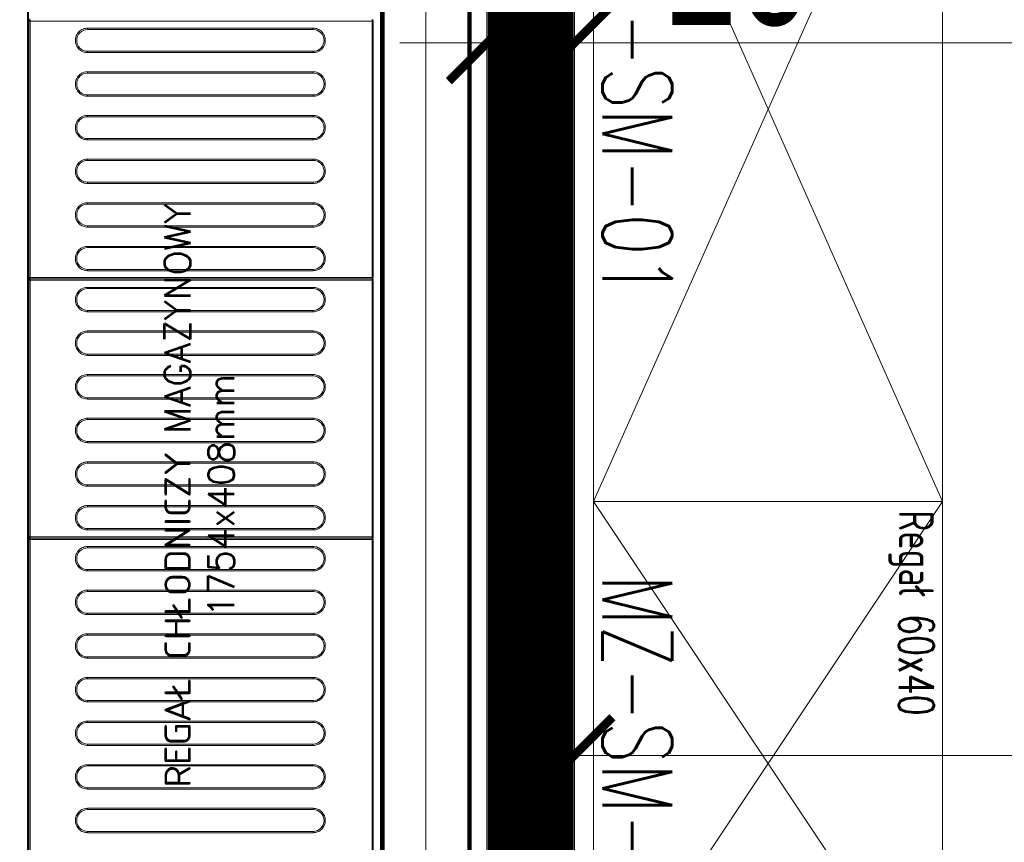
# Model space of a CAD drawing. Header units: millimetres. Extents: x -13532 to 2392, y -5241 to 5322.
# Tile 191 of 256: x -11229 to -11116, y 2292 to 2386. Entities that reach past the tile are written whole.
import ezdxf

# ---------------------------------------------------------------- set-up
doc = ezdxf.new("R2010")
doc.units = ezdxf.units.MM
doc.linetypes.add('DASHED', pattern=[19.05, 12.7, -6.35])
doc.layers.get('0').update_dxf_attribs({"lineweight": 9, "true_color": 0x939393})
doc.layers.get('Defpoints').update_dxf_attribs({"true_color": 0xdae6d4})
for name, color, linetype, lineweight, true_color in [('a___wymiary', 7, 'Continuous', 5, 0x666666), ('batting - AGP1', 7, 'Continuous', 5, 0xadadad), ('drzwi - AGP1', 7, 'Continuous', 13, 0x7f7f7f), ('EI15151515', 7, 'Continuous', 5, 0xf97533), ('Komory', 7, 'Continuous', 9, 0xcfcfcf), ('Meble - AGP1', 7, 'Continuous', 15, 0x999999), ('MEBLE PKN', 7, 'Continuous', 9, 0xa0a0a0), ('OPIS - AGP1', 7, 'Continuous', 0, 0x7f7f7f), ('profil - AGP1', 7, 'Continuous', 5, 0x3f3f3f), ('Regały', 7, 'Continuous', 9, 0xcfcfcf), ('WYMIARY - AGP1', 7, 'Continuous', 5, 0x716d5a)]:
    doc.layers.add(name, color=color, linetype=linetype, lineweight=lineweight, true_color=true_color)
doc.layers.add('cz-gr', color=122, linetype='Continuous', lineweight=30)
doc.layers.add('GK - ŚRODEK - AGP1', color=32, linetype='Continuous', lineweight=5)
doc.styles.add('ARIAL NARROW', font='ARIALN.TTF', dxfattribs={"width": 0.9})
doc.styles.add('JACEK_07', font='simplex.shx', dxfattribs={"width": 0.7})
doc.styles.add('RomanS', font='simplex.shx')
doc.linetypes.add('BATTING', pattern='A,0.0001,-0.1,[134,ltypeshp.shx,S=0.1,R=0,X=-0.1,Y=0],-0.2,[134,ltypeshp.shx,S=0.1,R=180,X=0.1,Y=0],-0.1', length=0.4001)
doc.dimstyles.new('wymiary agp1', dxfattribs={"dimtxt": 15, "dimasz": 5, "dimexe": 5, "dimexo": 5, "dimgap": 1.8, "dimtad": 1, "dimdec": 3, "dimrnd": 0.5, "dimdsep": 46, "dimtxsty": 'ARIAL NARROW', "dimblk": 'znacznik', "dimcen": 1.5, "dimse1": 1, "dimse2": 1, "dimclrd": 256, "dimclre": 256, "dimazin": 0, "dimtfac": 1, "dimtdec": 3, "dimtmove": 1, "dimatfit": 3, "dimldrblk": 'znacznik', "dimfxl": 1000, "dimfxlon": 1, "dimlwd": -1, "dimarcsym": 0})

# ---------------------------------------------------------------- blocks, each defined once
blk = doc.blocks.new('*U165')
for points in [[(-2, 5), (0, 5), (0, -5), (-2, -5), (-2, -7), (2, -7), (2, -5), (2, 7), (-2, 7), (-2, 5)], [(102, 5), (100, 5), (100, -5), (102, -5), (102, -7), (98, -7), (98, -5), (98, 7), (102, 7), (102, 5)], [(2, -5), (5, -5), (5, 5), (2, 5)], [(98, -5), (95, -5), (95, 5), (98, 5)]]:
    blk.add_lwpolyline(points)
blk.add_lwpolyline([(96, -7), (96, -10), (94, -10), (94, -100), (96, -100), (96, -103), (98, -103), (98, -7)], close=True)
at = {"linetype": 'DASHED'}
blk.add_arc((98, -7), 96, 180, 270, dxfattribs=at)
at = {"layer": 'OPIS - AGP1'}
blk.add_lwpolyline([(50, 25), (50, -25)], dxfattribs=at)
at = {"layer": 'OPIS - AGP1', "color": 7, "insert": (50, 0), "char_height": 12, "width": 10, "attachment_point": 5, "rotation": 90, "style": 'JACEK_07'}
blk.add_mtext('\\pxqc;{\\fArial|b0|i0|c238|p0;90\\P200}', dxfattribs=at)
blk = doc.blocks.new('*U214')
at = {"layer": 'Meble - AGP1'}
for p, q in [((0, 0), (90, -40)), ((90, 0), (0, -40))]:
    blk.add_line(p, q, dxfattribs=at)
at = {"layer": 'Meble - AGP1', "flags": 128}
blk.add_lwpolyline([(0, 0), (90, 0), (90, -40), (0, -40)], close=True, dxfattribs=at)
at = {"layer": 'Meble - AGP1', "style": 'JACEK_07'}
for s, insert, char_height, width, attachment_point in [('Regał 90x40', (1, -1), 4, 41.1867, 1), ('\\pxqc;MZ-SM-01', (45, -39), 8, 90, 8)]:
    blk.add_mtext(s, dxfattribs=dict(at, insert=insert, char_height=char_height, width=width, attachment_point=attachment_point))
blk = doc.blocks.new('*U268')
at = {"layer": 'Meble - AGP1'}
for p, q in [((0, 0), (60, -40)), ((60, 0), (0, -40))]:
    blk.add_line(p, q, dxfattribs=at)
at = {"layer": 'Meble - AGP1', "flags": 128}
blk.add_lwpolyline([(0, 0), (60, 0), (60, -40), (0, -40)], close=True, dxfattribs=at)
at = {"layer": 'Meble - AGP1', "style": 'JACEK_07'}
for s, insert, char_height, width, attachment_point in [('Regał 60x40', (1, -1), 4, 41.1867, 1), ('\\pxqc;MZ-SM-02', (30, -39), 8, 60, 8)]:
    blk.add_mtext(s, dxfattribs=dict(at, insert=insert, char_height=char_height, width=width, attachment_point=attachment_point))
blk = doc.blocks.new('*U385')
at = {"const_width": 0.5}
blk.add_lwpolyline([(140, 190), (140, 200), (200, 200), (200, 0), (0, 0), (0, 200), (60, 200), (60, 190), (10, 190), (10, 10), (190, 10), (190, 190)], close=True, dxfattribs=at)
at = {"layer": 'batting - AGP1', "linetype": 'BATTING', "ltscale": 11}
blk.add_lwpolyline([(60, 195), (5, 195), (5, 5), (195, 5), (195, 195), (140, 195)], dxfattribs=at)
blk = doc.blocks.new('*U384')
at = {"layer": 'Meble - AGP1', "lineweight": 15}
for p, q in [((4.38, -0.68), (170.98, -0.68)), ((4.38, -0.82), (170.98, -0.82)), ((82.68, -0.84), (43.28, -0.84)), ((82.68, -0.99), (43.28, -0.99)), ((82.68, -0.84), (82.68, -0.88)), ((82.68, -0.88), (82.68, -0.99)), ((82.68, -40.19), (82.68, -0.99)), ((82.83, -0.99), (82.68, -0.99)), ((82.83, -40.19), (82.83, -0.99)), ((82.98, -0.99), (82.83, -0.99)), ((82.98, -0.88), (82.98, -0.84)), ((112.38, -0.84), (82.98, -0.84)), ((82.98, -0.99), (82.98, -0.88)), ((82.98, -0.99), (82.98, -40.19)), ((112.38, -0.99), (82.98, -0.99)), ((112.38, -0.84), (112.38, -0.88)), ((112.38, -0.88), (112.38, -0.99)), ((112.38, -40.19), (112.38, -0.99)), ((112.53, -0.99), (112.38, -0.99)), ((112.53, -0.99), (112.53, -40.19)), ((112.68, -0.99), (112.53, -0.99)), ((112.68, -0.88), (112.68, -0.84)), ((142.08, -0.84), (112.68, -0.84)), ((112.68, -0.99), (112.68, -0.88)), ((112.68, -0.99), (112.68, -40.19)), ((142.08, -0.99), (112.68, -0.99)), ((142.08, -0.84), (142.08, -0.88)), ((142.08, -0.88), (142.08, -0.99)), ((142.08, -40.19), (142.08, -0.99)), ((142.23, -0.99), (142.08, -0.99)), ((49.06, -33.44), (49.06, -7.59)), ((49.06, -7.59), (49.21, -7.59)), ((49.21, -33.44), (49.21, -7.59)), ((51.71, -7.59), (51.71, -33.44)), ((51.86, -7.59), (51.71, -7.59)), ((51.86, -7.59), (51.86, -33.44)), ((54.06, -33.44), (54.06, -7.59)), ((54.06, -7.59), (54.21, -7.59)), ((54.21, -33.44), (54.21, -7.59)), ((56.71, -7.59), (56.71, -33.44)), ((56.86, -7.59), (56.71, -7.59)), ((56.86, -7.59), (56.86, -33.44)), ((59.06, -33.44), (59.06, -7.59)), ((59.06, -7.59), (59.21, -7.59)), ((59.21, -33.44), (59.21, -7.59)), ((61.71, -7.59), (61.71, -33.44)), ((61.86, -7.59), (61.71, -7.59)), ((61.86, -7.59), (61.86, -33.44)), ((64.06, -33.44), (64.06, -7.59)), ((64.06, -7.59), (64.21, -7.59)), ((64.21, -33.44), (64.21, -7.59)), ((66.71, -7.59), (66.71, -33.44)), ((66.86, -7.59), (66.71, -7.59)), ((66.86, -7.59), (66.86, -33.44)), ((69.06, -33.44), (69.06, -7.59)), ((69.06, -7.59), (69.21, -7.59)), ((69.21, -33.44), (69.21, -7.59)), ((71.71, -7.59), (71.71, -33.44)), ((71.86, -7.59), (71.71, -7.59)), ((71.86, -7.59), (71.86, -33.44)), ((74.06, -33.44), (74.06, -7.59)), ((74.06, -7.59), (74.21, -7.59)), ((74.21, -33.44), (74.21, -7.59)), ((76.71, -7.59), (76.71, -33.44)), ((76.86, -7.59), (76.71, -7.59)), ((76.86, -7.59), (76.86, -33.44)), ((79.06, -33.44), (79.06, -7.59)), ((79.06, -7.59), (79.21, -7.59)), ((79.21, -33.44), (79.21, -7.59)), ((81.71, -7.59), (81.71, -33.44)), ((81.86, -7.59), (81.71, -7.59)), ((81.86, -7.59), (81.86, -33.44)), ((83.76, -33.44), (83.76, -7.59)), ((83.76, -7.59), (83.91, -7.59)), ((83.91, -33.44), (83.91, -7.59)), ((86.41, -7.59), (86.41, -33.44)), ((86.56, -7.59), (86.41, -7.59)), ((86.56, -7.59), (86.56, -33.44)), ((88.76, -33.44), (88.76, -7.59)), ((88.76, -7.59), (88.91, -7.59)), ((88.91, -33.44), (88.91, -7.59)), ((91.41, -7.59), (91.41, -33.44)), ((91.56, -7.59), (91.41, -7.59)), ((91.56, -7.59), (91.56, -33.44)), ((93.76, -33.44), (93.76, -7.59)), ((93.76, -7.59), (93.91, -7.59)), ((93.91, -33.44), (93.91, -7.59)), ((96.41, -7.59), (96.41, -33.44)), ((96.56, -7.59), (96.41, -7.59)), ((96.56, -7.59), (96.56, -33.44)), ((98.76, -33.44), (98.76, -7.59)), ((98.76, -7.59), (98.91, -7.59)), ((98.91, -33.44), (98.91, -7.59)), ((101.41, -7.59), (101.41, -33.44)), ((101.56, -7.59), (101.41, -7.59)), ((101.56, -7.59), (101.56, -33.44)), ((103.76, -33.44), (103.76, -7.59)), ((103.76, -7.59), (103.91, -7.59)), ((103.91, -33.44), (103.91, -7.59)), ((106.41, -7.59), (106.41, -33.44)), ((106.56, -7.59), (106.41, -7.59)), ((106.56, -7.59), (106.56, -33.44)), ((108.76, -33.44), (108.76, -7.59)), ((108.76, -7.59), (108.91, -7.59)), ((108.91, -33.44), (108.91, -7.59)), ((111.41, -7.59), (111.41, -33.44)), ((111.56, -7.59), (111.41, -7.59)), ((111.56, -7.59), (111.56, -33.44)), ((113.46, -33.44), (113.46, -7.59)), ((113.46, -7.59), (113.61, -7.59)), ((113.61, -33.44), (113.61, -7.59)), ((116.11, -7.59), (116.11, -33.44)), ((116.26, -7.59), (116.11, -7.59)), ((116.26, -7.59), (116.26, -33.44)), ((118.46, -33.44), (118.46, -7.59)), ((118.46, -7.59), (118.61, -7.59)), ((118.61, -33.44), (118.61, -7.59)), ((121.11, -7.59), (121.11, -33.44)), ((121.26, -7.59), (121.11, -7.59)), ((121.26, -7.59), (121.26, -33.44)), ((123.46, -33.44), (123.46, -7.59)), ((123.46, -7.59), (123.61, -7.59)), ((123.61, -33.44), (123.61, -7.59)), ((126.11, -7.59), (126.11, -33.44)), ((126.26, -7.59), (126.11, -7.59)), ((126.26, -7.59), (126.26, -33.44)), ((128.46, -33.44), (128.46, -7.59)), ((128.46, -7.59), (128.61, -7.59)), ((128.61, -33.44), (128.61, -7.59)), ((131.11, -7.59), (131.11, -33.44)), ((131.26, -7.59), (131.11, -7.59)), ((131.26, -7.59), (131.26, -33.44)), ((133.46, -33.44), (133.46, -7.59)), ((133.46, -7.59), (133.61, -7.59)), ((133.61, -33.44), (133.61, -7.59)), ((136.11, -7.59), (136.11, -33.44)), ((136.26, -7.59), (136.11, -7.59)), ((136.26, -7.59), (136.26, -33.44)), ((138.46, -33.44), (138.46, -7.59)), ((138.46, -7.59), (138.61, -7.59)), ((138.61, -33.44), (138.61, -7.59)), ((141.11, -7.59), (141.11, -33.44)), ((141.26, -7.59), (141.11, -7.59)), ((141.26, -7.59), (141.26, -33.44)), ((49.21, -33.44), (49.06, -33.44)), ((51.86, -33.44), (51.71, -33.44)), ((54.21, -33.44), (54.06, -33.44)), ((56.86, -33.44), (56.71, -33.44)), ((59.21, -33.44), (59.06, -33.44)), ((61.86, -33.44), (61.71, -33.44)), ((64.21, -33.44), (64.06, -33.44)), ((66.86, -33.44), (66.71, -33.44)), ((69.21, -33.44), (69.06, -33.44)), ((71.86, -33.44), (71.71, -33.44)), ((74.21, -33.44), (74.06, -33.44)), ((76.86, -33.44), (76.71, -33.44)), ((79.21, -33.44), (79.06, -33.44)), ((81.86, -33.44), (81.71, -33.44)), ((83.91, -33.44), (83.76, -33.44)), ((86.56, -33.44), (86.41, -33.44)), ((88.91, -33.44), (88.76, -33.44)), ((91.56, -33.44), (91.41, -33.44)), ((93.91, -33.44), (93.76, -33.44)), ((96.56, -33.44), (96.41, -33.44)), ((98.91, -33.44), (98.76, -33.44)), ((101.56, -33.44), (101.41, -33.44)), ((103.91, -33.44), (103.76, -33.44)), ((106.56, -33.44), (106.41, -33.44)), ((108.91, -33.44), (108.76, -33.44)), ((111.56, -33.44), (111.41, -33.44)), ((113.61, -33.44), (113.46, -33.44)), ((116.26, -33.44), (116.11, -33.44)), ((118.61, -33.44), (118.46, -33.44)), ((121.26, -33.44), (121.11, -33.44)), ((123.61, -33.44), (123.46, -33.44)), ((126.26, -33.44), (126.11, -33.44)), ((128.61, -33.44), (128.46, -33.44)), ((131.26, -33.44), (131.11, -33.44)), ((133.61, -33.44), (133.46, -33.44)), ((136.26, -33.44), (136.11, -33.44)), ((138.61, -33.44), (138.46, -33.44)), ((141.26, -33.44), (141.11, -33.44)), ((43.28, -40.19), (82.68, -40.19)), ((43.28, -40.34), (82.68, -40.34)), ((82.68, -40.19), (82.83, -40.19)), ((82.68, -40.33), (82.68, -40.19)), ((82.68, -40.34), (82.68, -40.33)), ((82.83, -40.19), (82.98, -40.19)), ((82.98, -40.19), (112.38, -40.19)), ((82.98, -40.19), (82.98, -40.33)), ((82.98, -40.33), (82.98, -40.34)), ((82.98, -40.34), (112.38, -40.34)), ((112.38, -40.19), (112.53, -40.19)), ((112.38, -40.33), (112.38, -40.19)), ((112.38, -40.34), (112.38, -40.33)), ((112.53, -40.19), (112.68, -40.19)), ((112.68, -40.19), (142.08, -40.19)), ((112.68, -40.19), (112.68, -40.33)), ((112.68, -40.33), (112.68, -40.34)), ((112.68, -40.34), (142.08, -40.34)), ((142.08, -40.19), (142.23, -40.19)), ((142.08, -40.33), (142.08, -40.19)), ((142.08, -40.34), (142.08, -40.33))]:
    blk.add_line(p, q, dxfattribs=at)
for centre, radius, start, end in [((82.68, -0.99), 0.15, 0, 90), ((82.98, -0.99), 0.15, 90, 180), ((112.38, -0.99), 0.15, 0, 90), ((112.68, -0.99), 0.15, 90, 180), ((142.08, -0.99), 0.15, 0, 90), ((142.38, -0.99), 0.15, 90, 180), ((50.46, -7.59), 1.25, 0, 180), ((55.46, -7.59), 1.25, 0, 180), ((60.46, -7.59), 1.25, 0, 180), ((65.46, -7.59), 1.25, 0, 180), ((70.46, -7.59), 1.25, 0, 180), ((75.46, -7.59), 1.25, 0, 180), ((80.46, -7.59), 1.25, 0, 180), ((85.16, -7.59), 1.25, 0, 180), ((90.16, -7.59), 1.25, 0, 180), ((95.16, -7.59), 1.25, 0, 180), ((100.16, -7.59), 1.25, 0, 180), ((105.16, -7.59), 1.25, 0, 180), ((110.16, -7.59), 1.25, 0, 180), ((114.86, -7.59), 1.25, 0, 180), ((119.86, -7.59), 1.25, 0, 180), ((124.86, -7.59), 1.25, 0, 180), ((129.86, -7.59), 1.25, 0, 180), ((134.86, -7.59), 1.25, 0, 180), ((139.86, -7.59), 1.25, 0, 180), ((50.46, -33.44), 1.25, 180, 0), ((55.46, -33.44), 1.25, 180, 0), ((60.46, -33.44), 1.25, 180, 0), ((65.46, -33.44), 1.25, 180, 0), ((70.46, -33.44), 1.25, 180, 0), ((75.46, -33.44), 1.25, 180, 0), ((80.46, -33.44), 1.25, 180, 0), ((85.16, -33.44), 1.25, 180, 0), ((90.16, -33.44), 1.25, 180, 0), ((95.16, -33.44), 1.25, 180, 0), ((100.16, -33.44), 1.25, 180, 0), ((105.16, -33.44), 1.25, 180, 0), ((110.16, -33.44), 1.25, 180, 0), ((114.86, -33.44), 1.25, 180, 0), ((119.86, -33.44), 1.25, 180, 0), ((124.86, -33.44), 1.25, 180, 0), ((129.86, -33.44), 1.25, 180, 0), ((134.86, -33.44), 1.25, 180, 0), ((139.86, -33.44), 1.25, 180, 0)]:
    blk.add_arc(centre, radius, start, end, dxfattribs=at)
for points, knots in [([(49.06, -7.59), (49.07, -7.5), (49.08, -7.32), (49.15, -7.06), (49.28, -6.81), (49.47, -6.59), (49.69, -6.41), (49.94, -6.28), (50.2, -6.2), (50.46, -6.18), (50.72, -6.2), (50.99, -6.28), (51.24, -6.41), (51.46, -6.59), (51.64, -6.81), (51.77, -7.06), (51.85, -7.32), (51.86, -7.5), (51.86, -7.59)], [0, 0, 0, 0, 0.058258, 0.120006, 0.18432, 0.25, 0.315679, 0.379995, 0.441742, 0.5, 0.558258, 0.620005, 0.684321, 0.75, 0.81568, 0.879994, 0.941742, 1, 1, 1, 1]), ([(54.06, -7.59), (54.07, -7.5), (54.08, -7.32), (54.15, -7.06), (54.28, -6.81), (54.47, -6.59), (54.69, -6.41), (54.94, -6.28), (55.2, -6.2), (55.46, -6.18), (55.72, -6.2), (55.99, -6.28), (56.24, -6.41), (56.46, -6.59), (56.64, -6.81), (56.77, -7.06), (56.85, -7.32), (56.86, -7.5), (56.86, -7.59)], [0, 0, 0, 0, 0.058258, 0.120006, 0.18432, 0.25, 0.31568, 0.379994, 0.441742, 0.5, 0.558258, 0.620006, 0.68432, 0.75, 0.81568, 0.879994, 0.941742, 1, 1, 1, 1]), ([(59.06, -7.59), (59.07, -7.5), (59.08, -7.32), (59.15, -7.06), (59.28, -6.81), (59.47, -6.59), (59.69, -6.41), (59.94, -6.28), (60.2, -6.2), (60.46, -6.18), (60.72, -6.2), (60.99, -6.28), (61.24, -6.41), (61.46, -6.59), (61.64, -6.81), (61.77, -7.06), (61.85, -7.32), (61.86, -7.5), (61.86, -7.59)], [0, 0, 0, 0, 0.058258, 0.120006, 0.18432, 0.25, 0.315679, 0.379995, 0.441742, 0.5, 0.558258, 0.620006, 0.684321, 0.75, 0.81568, 0.879994, 0.941742, 1, 1, 1, 1]), ([(64.06, -7.59), (64.07, -7.5), (64.08, -7.32), (64.15, -7.06), (64.28, -6.81), (64.47, -6.59), (64.69, -6.41), (64.94, -6.28), (65.2, -6.2), (65.46, -6.18), (65.72, -6.2), (65.99, -6.28), (66.24, -6.41), (66.46, -6.59), (66.64, -6.81), (66.77, -7.06), (66.85, -7.32), (66.86, -7.5), (66.86, -7.59)], [0, 0, 0, 0, 0.058258, 0.120006, 0.18432, 0.25, 0.315679, 0.379995, 0.441741, 0.5, 0.558258, 0.620006, 0.68432, 0.75, 0.81568, 0.879994, 0.941742, 1, 1, 1, 1]), ([(69.06, -7.59), (69.07, -7.5), (69.08, -7.32), (69.15, -7.06), (69.28, -6.81), (69.47, -6.59), (69.69, -6.41), (69.94, -6.28), (70.2, -6.2), (70.46, -6.18), (70.72, -6.2), (70.99, -6.28), (71.24, -6.41), (71.46, -6.59), (71.64, -6.81), (71.77, -7.06), (71.85, -7.32), (71.86, -7.5), (71.86, -7.59)], [0, 0, 0, 0, 0.058258, 0.120006, 0.184321, 0.25, 0.31568, 0.379994, 0.441742, 0.5, 0.558259, 0.620005, 0.68432, 0.75, 0.815679, 0.879994, 0.941742, 1, 1, 1, 1]), ([(74.06, -7.59), (74.07, -7.5), (74.08, -7.32), (74.15, -7.06), (74.28, -6.81), (74.47, -6.59), (74.69, -6.41), (74.94, -6.28), (75.2, -6.2), (75.46, -6.18), (75.72, -6.2), (75.99, -6.28), (76.24, -6.41), (76.46, -6.59), (76.64, -6.81), (76.77, -7.06), (76.85, -7.32), (76.86, -7.5), (76.86, -7.59)], [0, 0, 0, 0, 0.058258, 0.120006, 0.18432, 0.25, 0.31568, 0.379994, 0.441742, 0.5, 0.558257, 0.620005, 0.684321, 0.75, 0.81568, 0.879994, 0.941742, 1, 1, 1, 1]), ([(79.06, -7.59), (79.07, -7.5), (79.08, -7.32), (79.15, -7.06), (79.28, -6.81), (79.47, -6.59), (79.69, -6.41), (79.94, -6.28), (80.2, -6.2), (80.46, -6.18), (80.72, -6.2), (80.99, -6.28), (81.24, -6.41), (81.46, -6.59), (81.64, -6.81), (81.77, -7.06), (81.85, -7.32), (81.86, -7.5), (81.86, -7.59)], [0, 0, 0, 0, 0.058258, 0.120006, 0.18432, 0.25, 0.315679, 0.379994, 0.441742, 0.500001, 0.558258, 0.620006, 0.684321, 0.75, 0.81568, 0.879994, 0.941742, 1, 1, 1, 1]), ([(83.76, -7.59), (83.77, -7.5), (83.78, -7.32), (83.85, -7.06), (83.98, -6.81), (84.17, -6.59), (84.39, -6.41), (84.64, -6.28), (84.9, -6.2), (85.16, -6.18), (85.42, -6.2), (85.69, -6.28), (85.94, -6.41), (86.16, -6.59), (86.34, -6.81), (86.47, -7.06), (86.55, -7.32), (86.56, -7.5), (86.56, -7.59)], [0, 0, 0, 0, 0.058258, 0.120006, 0.18432, 0.25, 0.31568, 0.379994, 0.441742, 0.5, 0.558258, 0.620006, 0.684321, 0.75, 0.81568, 0.879994, 0.941742, 1, 1, 1, 1]), ([(88.76, -7.59), (88.77, -7.5), (88.78, -7.32), (88.85, -7.06), (88.98, -6.81), (89.17, -6.59), (89.39, -6.41), (89.64, -6.28), (89.9, -6.2), (90.16, -6.18), (90.42, -6.2), (90.69, -6.28), (90.94, -6.41), (91.16, -6.59), (91.34, -6.81), (91.47, -7.06), (91.55, -7.32), (91.56, -7.5), (91.56, -7.59)], [0, 0, 0, 0, 0.058258, 0.120006, 0.18432, 0.250001, 0.315679, 0.379994, 0.441742, 0.500001, 0.558258, 0.620006, 0.684321, 0.749999, 0.81568, 0.879994, 0.941742, 1, 1, 1, 1]), ([(93.76, -7.59), (93.77, -7.5), (93.78, -7.32), (93.85, -7.06), (93.98, -6.81), (94.17, -6.59), (94.39, -6.41), (94.64, -6.28), (94.9, -6.2), (95.16, -6.18), (95.42, -6.2), (95.69, -6.28), (95.94, -6.41), (96.16, -6.59), (96.34, -6.81), (96.47, -7.06), (96.55, -7.32), (96.56, -7.5), (96.56, -7.59)], [0, 0, 0, 0, 0.058258, 0.120006, 0.18432, 0.25, 0.315679, 0.379994, 0.441742, 0.5, 0.558258, 0.620006, 0.68432, 0.75, 0.81568, 0.879994, 0.941742, 1, 1, 1, 1]), ([(98.76, -7.59), (98.77, -7.5), (98.78, -7.32), (98.85, -7.06), (98.98, -6.81), (99.17, -6.59), (99.39, -6.41), (99.64, -6.28), (99.9, -6.2), (100.16, -6.18), (100.42, -6.2), (100.69, -6.28), (100.94, -6.41), (101.16, -6.59), (101.34, -6.81), (101.47, -7.06), (101.55, -7.32), (101.56, -7.5), (101.56, -7.59)], [0, 0, 0, 0, 0.058258, 0.120006, 0.184321, 0.25, 0.31568, 0.379995, 0.441741, 0.5, 0.558258, 0.620006, 0.68432, 0.75, 0.815679, 0.879994, 0.941742, 1, 1, 1, 1]), ([(103.76, -7.59), (103.77, -7.5), (103.78, -7.32), (103.85, -7.06), (103.98, -6.81), (104.17, -6.59), (104.39, -6.41), (104.64, -6.28), (104.9, -6.2), (105.16, -6.18), (105.42, -6.2), (105.69, -6.28), (105.94, -6.41), (106.16, -6.59), (106.34, -6.81), (106.47, -7.06), (106.55, -7.32), (106.56, -7.5), (106.56, -7.59)], [0, 0, 0, 0, 0.058258, 0.120006, 0.184321, 0.25, 0.31568, 0.379994, 0.441742, 0.5, 0.558259, 0.620005, 0.68432, 0.75, 0.815679, 0.879994, 0.941742, 1, 1, 1, 1]), ([(108.76, -7.59), (108.77, -7.5), (108.78, -7.32), (108.85, -7.06), (108.98, -6.81), (109.17, -6.59), (109.39, -6.41), (109.64, -6.28), (109.9, -6.2), (110.16, -6.18), (110.42, -6.2), (110.69, -6.28), (110.94, -6.41), (111.16, -6.59), (111.34, -6.81), (111.47, -7.06), (111.55, -7.32), (111.56, -7.5), (111.56, -7.59)], [0, 0, 0, 0, 0.058258, 0.120006, 0.18432, 0.25, 0.31568, 0.379994, 0.441742, 0.5, 0.558258, 0.620006, 0.684321, 0.75, 0.81568, 0.879994, 0.941742, 1, 1, 1, 1]), ([(113.46, -7.59), (113.47, -7.5), (113.48, -7.32), (113.55, -7.06), (113.68, -6.81), (113.87, -6.59), (114.09, -6.41), (114.34, -6.28), (114.6, -6.2), (114.86, -6.18), (115.12, -6.2), (115.39, -6.28), (115.64, -6.41), (115.86, -6.59), (116.04, -6.81), (116.17, -7.06), (116.25, -7.32), (116.26, -7.5), (116.26, -7.59)], [0, 0, 0, 0, 0.058258, 0.120006, 0.184321, 0.25, 0.315679, 0.379995, 0.441742, 0.5, 0.558259, 0.620005, 0.684322, 0.75, 0.81568, 0.879994, 0.941742, 1, 1, 1, 1]), ([(118.46, -7.59), (118.47, -7.5), (118.48, -7.32), (118.55, -7.06), (118.68, -6.81), (118.87, -6.59), (119.09, -6.41), (119.34, -6.28), (119.6, -6.2), (119.86, -6.18), (120.12, -6.2), (120.39, -6.28), (120.64, -6.41), (120.86, -6.59), (121.04, -6.81), (121.17, -7.06), (121.25, -7.32), (121.26, -7.5), (121.26, -7.59)], [0, 0, 0, 0, 0.058258, 0.120006, 0.18432, 0.249999, 0.31568, 0.379994, 0.441741, 0.499999, 0.558258, 0.620007, 0.684321, 0.749999, 0.815681, 0.879994, 0.941742, 1, 1, 1, 1]), ([(123.46, -7.59), (123.47, -7.5), (123.48, -7.32), (123.55, -7.06), (123.68, -6.81), (123.87, -6.59), (124.09, -6.41), (124.34, -6.28), (124.6, -6.2), (124.86, -6.18), (125.12, -6.2), (125.39, -6.28), (125.64, -6.41), (125.86, -6.59), (126.04, -6.81), (126.17, -7.06), (126.25, -7.32), (126.26, -7.5), (126.26, -7.59)], [0, 0, 0, 0, 0.058258, 0.120006, 0.184321, 0.25, 0.315679, 0.379993, 0.441742, 0.5, 0.558259, 0.620005, 0.684319, 0.75, 0.81568, 0.879994, 0.941742, 1, 1, 1, 1]), ([(128.46, -7.59), (128.47, -7.5), (128.48, -7.32), (128.55, -7.06), (128.68, -6.81), (128.87, -6.59), (129.09, -6.41), (129.34, -6.28), (129.6, -6.2), (129.86, -6.18), (130.12, -6.2), (130.39, -6.28), (130.64, -6.41), (130.86, -6.59), (131.04, -6.81), (131.17, -7.06), (131.25, -7.32), (131.26, -7.5), (131.26, -7.59)], [0, 0, 0, 0, 0.058258, 0.120006, 0.184321, 0.25, 0.315681, 0.379995, 0.441741, 0.5, 0.558258, 0.620005, 0.684321, 0.75, 0.815679, 0.879994, 0.941742, 1, 1, 1, 1]), ([(133.46, -7.59), (133.47, -7.5), (133.48, -7.32), (133.55, -7.06), (133.68, -6.81), (133.87, -6.59), (134.09, -6.41), (134.34, -6.28), (134.6, -6.2), (134.86, -6.18), (135.12, -6.2), (135.39, -6.28), (135.64, -6.41), (135.86, -6.59), (136.04, -6.81), (136.17, -7.06), (136.25, -7.32), (136.26, -7.5), (136.26, -7.59)], [0, 0, 0, 0, 0.058258, 0.120006, 0.18432, 0.250001, 0.315679, 0.379993, 0.441743, 0.500001, 0.558257, 0.620006, 0.68432, 0.750001, 0.81568, 0.879994, 0.941742, 1, 1, 1, 1]), ([(138.46, -7.59), (138.47, -7.5), (138.48, -7.32), (138.55, -7.06), (138.68, -6.81), (138.87, -6.59), (139.09, -6.41), (139.34, -6.28), (139.6, -6.2), (139.86, -6.18), (140.12, -6.2), (140.39, -6.28), (140.64, -6.41), (140.86, -6.59), (141.04, -6.81), (141.17, -7.06), (141.25, -7.32), (141.26, -7.5), (141.26, -7.59)], [0, 0, 0, 0, 0.058258, 0.120006, 0.184321, 0.25, 0.315679, 0.379995, 0.441742, 0.5, 0.558259, 0.620005, 0.684322, 0.75, 0.81568, 0.879994, 0.941742, 1, 1, 1, 1]), ([(51.86, -33.44), (51.86, -33.52), (51.85, -33.7), (51.77, -33.96), (51.64, -34.21), (51.46, -34.43), (51.24, -34.61), (50.99, -34.74), (50.72, -34.82), (50.46, -34.84), (50.2, -34.82), (49.94, -34.74), (49.69, -34.61), (49.47, -34.43), (49.28, -34.21), (49.15, -33.96), (49.08, -33.7), (49.07, -33.52), (49.06, -33.44)], [0, 0, 0, 0, 0.058258, 0.120006, 0.18432, 0.25, 0.31568, 0.379995, 0.441742, 0.5, 0.558258, 0.620005, 0.68432, 0.75, 0.81568, 0.879994, 0.941742, 1, 1, 1, 1]), ([(56.86, -33.44), (56.86, -33.52), (56.85, -33.7), (56.77, -33.96), (56.64, -34.21), (56.46, -34.43), (56.24, -34.61), (55.99, -34.74), (55.72, -34.82), (55.46, -34.84), (55.2, -34.82), (54.94, -34.74), (54.69, -34.61), (54.47, -34.43), (54.28, -34.21), (54.15, -33.96), (54.08, -33.7), (54.07, -33.52), (54.06, -33.44)], [0, 0, 0, 0, 0.0582579, 0.1200057, 0.1843203, 0.25, 0.3156799, 0.3799943, 0.4417423, 0.5000001, 0.5582579, 0.6200058, 0.6843203, 0.7500002, 0.8156798, 0.8799944, 0.941742, 1, 1, 1, 1]), ([(61.86, -33.44), (61.86, -33.52), (61.85, -33.7), (61.77, -33.96), (61.64, -34.21), (61.46, -34.43), (61.24, -34.61), (60.99, -34.74), (60.72, -34.82), (60.46, -34.84), (60.2, -34.82), (59.94, -34.74), (59.69, -34.61), (59.47, -34.43), (59.28, -34.21), (59.15, -33.96), (59.08, -33.7), (59.07, -33.52), (59.06, -33.44)], [0, 0, 0, 0, 0.058258, 0.120005, 0.18432, 0.25, 0.31568, 0.379994, 0.441742, 0.5, 0.558258, 0.620005, 0.684321, 0.75, 0.81568, 0.879995, 0.941742, 1, 1, 1, 1]), ([(66.86, -33.44), (66.86, -33.52), (66.85, -33.7), (66.77, -33.96), (66.64, -34.21), (66.46, -34.43), (66.24, -34.61), (65.99, -34.74), (65.72, -34.82), (65.46, -34.84), (65.2, -34.82), (64.94, -34.74), (64.69, -34.61), (64.47, -34.43), (64.28, -34.21), (64.15, -33.96), (64.08, -33.7), (64.07, -33.52), (64.06, -33.44)], [0, 0, 0, 0, 0.058258, 0.120005, 0.18432, 0.25, 0.31568, 0.379994, 0.441742, 0.5, 0.558259, 0.620005, 0.68432, 0.75, 0.81568, 0.879994, 0.941742, 1, 1, 1, 1]), ([(71.86, -33.44), (71.86, -33.52), (71.85, -33.7), (71.77, -33.96), (71.64, -34.21), (71.46, -34.43), (71.24, -34.61), (70.99, -34.74), (70.72, -34.82), (70.46, -34.84), (70.2, -34.82), (69.94, -34.74), (69.69, -34.61), (69.47, -34.43), (69.28, -34.21), (69.15, -33.96), (69.08, -33.7), (69.07, -33.52), (69.06, -33.44)], [0, 0, 0, 0, 0.058258, 0.120005, 0.184321, 0.25, 0.31568, 0.379995, 0.441741, 0.5, 0.558258, 0.620006, 0.68432, 0.75, 0.815679, 0.879995, 0.941742, 1, 1, 1, 1]), ([(76.86, -33.44), (76.86, -33.52), (76.85, -33.7), (76.77, -33.96), (76.64, -34.21), (76.46, -34.43), (76.24, -34.61), (75.99, -34.74), (75.72, -34.82), (75.46, -34.84), (75.2, -34.82), (74.94, -34.74), (74.69, -34.61), (74.47, -34.43), (74.28, -34.21), (74.15, -33.96), (74.08, -33.7), (74.07, -33.52), (74.06, -33.44)], [0, 0, 0, 0, 0.058258, 0.120006, 0.18432, 0.25, 0.31568, 0.379995, 0.441743, 0.5, 0.558258, 0.620006, 0.68432, 0.75, 0.81568, 0.879995, 0.941742, 1, 1, 1, 1]), ([(81.86, -33.44), (81.86, -33.52), (81.85, -33.7), (81.77, -33.96), (81.64, -34.21), (81.46, -34.43), (81.24, -34.61), (80.99, -34.74), (80.72, -34.82), (80.46, -34.84), (80.2, -34.82), (79.94, -34.74), (79.69, -34.61), (79.47, -34.43), (79.28, -34.21), (79.15, -33.96), (79.08, -33.7), (79.07, -33.52), (79.06, -33.44)], [0, 0, 0, 0, 0.058258, 0.120006, 0.18432, 0.249999, 0.315679, 0.379994, 0.441742, 0.499999, 0.558258, 0.620006, 0.684321, 0.75, 0.81568, 0.879995, 0.941742, 1, 1, 1, 1]), ([(86.56, -33.44), (86.56, -33.52), (86.55, -33.7), (86.47, -33.96), (86.34, -34.21), (86.16, -34.43), (85.94, -34.61), (85.69, -34.74), (85.42, -34.82), (85.16, -34.84), (84.9, -34.82), (84.64, -34.74), (84.39, -34.61), (84.17, -34.43), (83.98, -34.21), (83.85, -33.96), (83.78, -33.7), (83.77, -33.52), (83.76, -33.44)], [0, 0, 0, 0, 0.058258, 0.120006, 0.18432, 0.25, 0.315679, 0.379994, 0.441742, 0.5, 0.558258, 0.620006, 0.68432, 0.75, 0.81568, 0.879994, 0.941742, 1, 1, 1, 1]), ([(91.56, -33.44), (91.56, -33.52), (91.55, -33.7), (91.47, -33.96), (91.34, -34.21), (91.16, -34.43), (90.94, -34.61), (90.69, -34.74), (90.42, -34.82), (90.16, -34.84), (89.9, -34.82), (89.64, -34.74), (89.39, -34.61), (89.17, -34.43), (88.98, -34.21), (88.85, -33.96), (88.78, -33.7), (88.77, -33.52), (88.76, -33.44)], [0, 0, 0, 0, 0.0582581, 0.1200056, 0.1843203, 0.2500004, 0.3156792, 0.3799943, 0.4417422, 0.4999993, 0.5582578, 0.6200057, 0.6843208, 0.7499996, 0.8156797, 0.8799944, 0.9417419, 1, 1, 1, 1]), ([(96.56, -33.44), (96.56, -33.52), (96.55, -33.7), (96.47, -33.96), (96.34, -34.21), (96.16, -34.43), (95.94, -34.61), (95.69, -34.74), (95.42, -34.82), (95.16, -34.84), (94.9, -34.82), (94.64, -34.74), (94.39, -34.61), (94.17, -34.43), (93.98, -34.21), (93.85, -33.96), (93.78, -33.7), (93.77, -33.52), (93.76, -33.44)], [0, 0, 0, 0, 0.058258, 0.120006, 0.18432, 0.25, 0.31568, 0.379994, 0.441742, 0.5, 0.558258, 0.620006, 0.684321, 0.75, 0.81568, 0.879994, 0.941742, 1, 1, 1, 1]), ([(101.56, -33.44), (101.56, -33.52), (101.55, -33.7), (101.47, -33.96), (101.34, -34.21), (101.16, -34.43), (100.94, -34.61), (100.69, -34.74), (100.42, -34.82), (100.16, -34.84), (99.9, -34.82), (99.64, -34.74), (99.39, -34.61), (99.17, -34.43), (98.98, -34.21), (98.85, -33.96), (98.78, -33.7), (98.77, -33.52), (98.76, -33.44)], [0, 0, 0, 0, 0.058258, 0.120005, 0.184321, 0.25, 0.31568, 0.379994, 0.441742, 0.5, 0.558259, 0.620005, 0.68432, 0.75, 0.815679, 0.879995, 0.941742, 1, 1, 1, 1]), ([(106.56, -33.44), (106.56, -33.52), (106.55, -33.7), (106.47, -33.96), (106.34, -34.21), (106.16, -34.43), (105.94, -34.61), (105.69, -34.74), (105.42, -34.82), (105.16, -34.84), (104.9, -34.82), (104.64, -34.74), (104.39, -34.61), (104.17, -34.43), (103.98, -34.21), (103.85, -33.96), (103.78, -33.7), (103.77, -33.52), (103.76, -33.44)], [0, 0, 0, 0, 0.058258, 0.120005, 0.184321, 0.25, 0.31568, 0.379995, 0.441741, 0.5, 0.558258, 0.620006, 0.68432, 0.75, 0.815679, 0.879995, 0.941742, 1, 1, 1, 1]), ([(111.56, -33.44), (111.56, -33.52), (111.55, -33.7), (111.47, -33.96), (111.34, -34.21), (111.16, -34.43), (110.94, -34.61), (110.69, -34.74), (110.42, -34.82), (110.16, -34.84), (109.9, -34.82), (109.64, -34.74), (109.39, -34.61), (109.17, -34.43), (108.98, -34.21), (108.85, -33.96), (108.78, -33.7), (108.77, -33.52), (108.76, -33.44)], [0, 0, 0, 0, 0.058258, 0.120006, 0.18432, 0.25, 0.315679, 0.379994, 0.441742, 0.5, 0.558258, 0.620006, 0.68432, 0.75, 0.81568, 0.879994, 0.941742, 1, 1, 1, 1]), ([(116.26, -33.44), (116.26, -33.52), (116.25, -33.7), (116.17, -33.96), (116.04, -34.21), (115.86, -34.43), (115.64, -34.61), (115.39, -34.74), (115.12, -34.82), (114.86, -34.84), (114.6, -34.82), (114.34, -34.74), (114.09, -34.61), (113.87, -34.43), (113.68, -34.21), (113.55, -33.96), (113.48, -33.7), (113.47, -33.52), (113.46, -33.44)], [0, 0, 0, 0, 0.058258, 0.120005, 0.184321, 0.25, 0.315679, 0.379995, 0.441741, 0.5, 0.558258, 0.620005, 0.684321, 0.75, 0.815679, 0.879994, 0.941742, 1, 1, 1, 1]), ([(121.26, -33.44), (121.26, -33.52), (121.25, -33.7), (121.17, -33.96), (121.04, -34.21), (120.86, -34.43), (120.64, -34.61), (120.39, -34.74), (120.12, -34.82), (119.86, -34.84), (119.6, -34.82), (119.34, -34.74), (119.09, -34.61), (118.87, -34.43), (118.68, -34.21), (118.55, -33.96), (118.48, -33.7), (118.47, -33.52), (118.46, -33.44)], [0, 0, 0, 0, 0.058258, 0.120006, 0.18432, 0.250001, 0.315679, 0.379993, 0.441742, 0.500001, 0.558259, 0.620006, 0.68432, 0.750001, 0.81568, 0.879994, 0.941742, 1, 1, 1, 1]), ([(126.26, -33.44), (126.26, -33.52), (126.25, -33.7), (126.17, -33.96), (126.04, -34.21), (125.86, -34.43), (125.64, -34.61), (125.39, -34.74), (125.12, -34.82), (124.86, -34.84), (124.6, -34.82), (124.34, -34.74), (124.09, -34.61), (123.87, -34.43), (123.68, -34.21), (123.55, -33.96), (123.48, -33.7), (123.47, -33.52), (123.46, -33.44)], [0, 0, 0, 0, 0.058258, 0.120005, 0.184321, 0.25, 0.315681, 0.379995, 0.441741, 0.5, 0.558258, 0.620007, 0.684321, 0.75, 0.815679, 0.879994, 0.941742, 1, 1, 1, 1]), ([(131.26, -33.44), (131.26, -33.52), (131.25, -33.7), (131.17, -33.96), (131.04, -34.21), (130.86, -34.43), (130.64, -34.61), (130.39, -34.74), (130.12, -34.82), (129.86, -34.84), (129.6, -34.82), (129.34, -34.74), (129.09, -34.61), (128.87, -34.43), (128.68, -34.21), (128.55, -33.96), (128.48, -33.7), (128.47, -33.52), (128.46, -33.44)], [0, 0, 0, 0, 0.058258, 0.120006, 0.184321, 0.25, 0.315679, 0.379995, 0.441742, 0.5, 0.558259, 0.620005, 0.684319, 0.75, 0.815679, 0.879995, 0.941742, 1, 1, 1, 1]), ([(136.26, -33.44), (136.26, -33.52), (136.25, -33.7), (136.17, -33.96), (136.04, -34.21), (135.86, -34.43), (135.64, -34.61), (135.39, -34.74), (135.12, -34.82), (134.86, -34.84), (134.6, -34.82), (134.34, -34.74), (134.09, -34.61), (133.87, -34.43), (133.68, -34.21), (133.55, -33.96), (133.48, -33.7), (133.47, -33.52), (133.46, -33.44)], [0, 0, 0, 0, 0.058258, 0.120006, 0.18432, 0.249999, 0.31568, 0.379994, 0.441743, 0.499999, 0.558257, 0.620007, 0.68432, 0.749999, 0.81568, 0.879994, 0.941742, 1, 1, 1, 1]), ([(141.26, -33.44), (141.26, -33.52), (141.25, -33.7), (141.17, -33.96), (141.04, -34.21), (140.86, -34.43), (140.64, -34.61), (140.39, -34.74), (140.12, -34.82), (139.86, -34.84), (139.6, -34.82), (139.34, -34.74), (139.09, -34.61), (138.87, -34.43), (138.68, -34.21), (138.55, -33.96), (138.48, -33.7), (138.47, -33.52), (138.46, -33.44)], [0, 0, 0, 0, 0.058258, 0.120005, 0.184321, 0.25, 0.315679, 0.379995, 0.441741, 0.5, 0.558258, 0.620005, 0.684321, 0.75, 0.815679, 0.879994, 0.941742, 1, 1, 1, 1]), ([(82.68, -40.33), (82.69, -40.33), (82.71, -40.33), (82.74, -40.32), (82.77, -40.3), (82.8, -40.28), (82.83, -40.24), (82.83, -40.2), (82.83, -40.18)], [0, 0, 0, 0, 0.130758, 0.260025, 0.387956, 0.514571, 0.761733, 1, 1, 1, 1]), ([(82.83, -40.18), (82.84, -40.2), (82.84, -40.24), (82.87, -40.28), (82.9, -40.3), (82.92, -40.32), (82.95, -40.33), (82.97, -40.33), (82.98, -40.33)], [0, 0, 0, 0, 0.2382669, 0.4854287, 0.6120441, 0.7399751, 0.869242, 1, 1, 1, 1]), ([(112.38, -40.33), (112.39, -40.33), (112.41, -40.33), (112.44, -40.32), (112.47, -40.3), (112.5, -40.28), (112.53, -40.24), (112.53, -40.2), (112.53, -40.18)], [0, 0, 0, 0, 0.130778, 0.260041, 0.387968, 0.514579, 0.761746, 1, 1, 1, 1]), ([(112.53, -40.18), (112.54, -40.2), (112.54, -40.24), (112.57, -40.28), (112.6, -40.3), (112.62, -40.32), (112.65, -40.33), (112.67, -40.33), (112.68, -40.33)], [0, 0, 0, 0, 0.238273, 0.48545, 0.612066, 0.739998, 0.869266, 1, 1, 1, 1]), ([(142.08, -40.33), (142.09, -40.33), (142.11, -40.33), (142.14, -40.32), (142.17, -40.3), (142.2, -40.28), (142.23, -40.24), (142.23, -40.2), (142.23, -40.18)], [0, 0, 0, 0, 0.130781, 0.260045, 0.387974, 0.514588, 0.761732, 1, 1, 1, 1])]:
    blk.add_open_spline(points, degree=3, knots=knots, dxfattribs=at)
at = {"layer": 'Meble - AGP1', "insert": (87.7, -20.4), "char_height": 3, "width": 175.4, "attachment_point": 5, "style": 'RomanS'}
blk.add_mtext('REGAŁ CHŁODNICZY MAGAZYNOWY\\P1754x408mm', dxfattribs=at)
blk = doc.blocks.new('znacznik')
at = {"layer": 'a___wymiary'}
for p, q in [((0, 1.394), (0, -1.394)), ((1.394, 0), (-1.394, 0))]:
    blk.add_line(p, q, dxfattribs=at)
at = {"layer": 'a___wymiary', "const_width": 0.2}
blk.add_lwpolyline([(0.876, 0.876), (-0.876, -0.876)], dxfattribs=at)
blk = doc.blocks.new('*D531')
at = {"layer": 'Defpoints', "color": 0}
for p in [(-11165.23, 2383.52), (-11175.23, 2357.01), (-11165.23, 2357.01)]:
    blk.add_point(p, dxfattribs=at)
at = {"layer": 'WYMIARY - AGP1'}
for p, q in [((-11180.23, 2383.52), (-11185.23, 2383.52)), ((-11175.23, 2383.52), (-11165.23, 2383.52)), ((-11165.23, 2383.52), (-11137.36, 2383.52)), ((-11160.23, 2383.52), (-11155.23, 2383.52))]:
    blk.add_line(p, q, dxfattribs=at)
at = {"layer": 'WYMIARY - AGP1', "xscale": 5, "yscale": 5, "zscale": 5}
blk.add_blockref('znacznik', (-11175.23, 2383.52), dxfattribs=at)
at = {"layer": 'WYMIARY - AGP1', "xscale": 5, "yscale": 5, "zscale": 5, "rotation": 180}
blk.add_blockref('znacznik', (-11165.23, 2383.52), dxfattribs=at)
at = {"layer": 'WYMIARY - AGP1', "color": 18, "true_color": 0x000000, "insert": (-11146.55, 2392.98), "char_height": 15, "attachment_point": 5, "style": 'ARIAL NARROW'}
blk.add_mtext('10', dxfattribs=at)
blk = doc.blocks.new('*D532')
at = {"layer": 'Defpoints', "color": 0}
for p in [(-11017.62, 2383.52), (-11017.62, 2364.27), (-11165.23, 2357.01)]:
    blk.add_point(p, dxfattribs=at)
at = {"layer": 'WYMIARY - AGP1'}
blk.add_line((-11160.23, 2383.52), (-11022.62, 2383.52), dxfattribs=at)
at = {"layer": 'WYMIARY - AGP1', "xscale": 5, "yscale": 5, "zscale": 5, "rotation": 180}
blk.add_blockref('znacznik', (-11165.23, 2383.52), dxfattribs=at)
at = {"layer": 'WYMIARY - AGP1', "xscale": 5, "yscale": 5, "zscale": 5}
blk.add_blockref('znacznik', (-11017.62, 2383.52), dxfattribs=at)
at = {"layer": 'WYMIARY - AGP1', "color": 18, "true_color": 0x000000, "insert": (-11075.65, 2394.78), "char_height": 15, "attachment_point": 5, "style": 'ARIAL NARROW'}
blk.add_mtext('147.5', dxfattribs=at)
blk = doc.blocks.new('*D537')
at = {"layer": 'Defpoints', "color": 0}
for p in [(-11165.23, 2304.78), (-10944.62, 2304.78), (-10944.62, 2301.86)]:
    blk.add_point(p, dxfattribs=at)
at = {"layer": 'WYMIARY - AGP1'}
blk.add_line((-11160.23, 2301.86), (-10949.62, 2301.86), dxfattribs=at)
at = {"layer": 'WYMIARY - AGP1', "xscale": 5, "yscale": 5, "zscale": 5, "rotation": 180}
blk.add_blockref('znacznik', (-11165.23, 2301.86), dxfattribs=at)
at = {"layer": 'WYMIARY - AGP1', "xscale": 5, "yscale": 5, "zscale": 5}
blk.add_blockref('znacznik', (-10944.62, 2301.86), dxfattribs=at)
at = {"layer": 'WYMIARY - AGP1', "color": 18, "true_color": 0x000000, "insert": (-11054.93, 2311.31), "char_height": 15, "attachment_point": 5, "style": 'ARIAL NARROW'}
blk.add_mtext('220.5', dxfattribs=at)
blk = doc.blocks.new('*D591')
at = {"layer": 'Defpoints', "color": 0}
for p in [(-11275.8, 2432.85), (-11175.23, 2432.85), (-11251.29, 2042.85)]:
    blk.add_point(p, dxfattribs=at)
at = {"layer": 'WYMIARY - AGP1'}
blk.add_line((-11275.8, 2047.85), (-11275.8, 2427.85), dxfattribs=at)
at = {"layer": 'WYMIARY - AGP1', "xscale": 5, "yscale": 5, "zscale": 5}
for p, rotation in [((-11275.8, 2432.85), 90), ((-11275.8, 2042.85), 270)]:
    blk.add_blockref('znacznik', p, dxfattribs=dict(at, rotation=rotation))
at = {"layer": 'WYMIARY - AGP1', "color": 18, "true_color": 0x000000, "insert": (-11285.25, 2237.85), "char_height": 15, "attachment_point": 5, "rotation": 90, "style": 'ARIAL NARROW'}
blk.add_mtext('390', dxfattribs=at)
blk = doc.blocks.new('*D593')
at = {"layer": 'Defpoints', "color": 0}
for p in [(-11164.16, 2422.85), (-11105.78, 2422.85), (-11164.16, 2028.97)]:
    blk.add_point(p, dxfattribs=at)
at = {"layer": 'WYMIARY - AGP1'}
blk.add_line((-11105.78, 2033.97), (-11105.78, 2417.85), dxfattribs=at)
at = {"layer": 'WYMIARY - AGP1', "xscale": 5, "yscale": 5, "zscale": 5}
for p, rotation in [((-11105.78, 2422.85), 90), ((-11105.78, 2028.97), 270)]:
    blk.add_blockref('znacznik', p, dxfattribs=dict(at, rotation=rotation))
at = {"layer": 'WYMIARY - AGP1', "color": 18, "true_color": 0x000000, "insert": (-11115.24, 2225.91), "char_height": 15, "attachment_point": 5, "rotation": 90, "style": 'ARIAL NARROW'}
blk.add_mtext('394', dxfattribs=at)

msp = doc.modelspace()

# ---------------------------------------------------------------- linework, layer by layer
at = {"layer": 'batting - AGP1', "linetype": 'BATTING', "ltscale": 5}
msp.add_lwpolyline([(-11122.988, 2427.8545), (-11170.2343, 2427.8545), (-11170.2335, 2026.8328)], dxfattribs=at)
at = {"layer": 'cz-gr'}
for p, q in [((-11175.2342, 2028.9661), (-11175.2342, 2432.8545)), ((-11165.2342, 2422.8545), (-11165.2342, 2028.9661))]:
    msp.add_line(p, q, dxfattribs=at)
at = {"layer": 'EI15151515', "lineweight": 40, "ltscale": 10, "const_width": 9.8}
msp.add_lwpolyline([(-11122.6214, 2427.8545), (-11170.2342, 2427.8545), (-11170.2342, 2023.9661), (-11398.6049, 2023.9661)], dxfattribs=at)
at = {"layer": 'GK - ŚRODEK - AGP1'}
for p, q in [((-11173.9842, 2027.7161), (-11173.9842, 2431.6045)), ((-11172.7342, 2026.4661), (-11172.7342, 2430.3545)), ((-11167.7342, 2425.3545), (-11167.7342, 2026.4661)), ((-11166.4842, 2424.1045), (-11166.4842, 2027.7161))]:
    msp.add_line(p, q, dxfattribs=at)
at = {"layer": 'profil - AGP1', "ltscale": 5}
msp.add_lwpolyline([(-11167.7341, 2331.4661), (-11167.7341, 2326.4661), (-11168.4007, 2326.4661), (-11168.9341, 2326.6661), (-11171.5342, 2326.6661), (-11172.0676, 2326.4661), (-11172.7342, 2326.4661), (-11172.7342, 2331.4661), (-11171.9129, 2331.4661), (-11171.864, 2331.4179), (-11171.864, 2331.3477), (-11171.9129, 2331.2995), (-11172.5676, 2331.2995), (-11172.5676, 2326.6328), (-11172.0978, 2326.6328), (-11171.5644, 2326.8328), (-11168.9038, 2326.8328), (-11168.3705, 2326.6328), (-11167.9007, 2326.6328), (-11167.9007, 2331.2995), (-11168.4841, 2331.2995), (-11168.542, 2331.3457), (-11168.542, 2331.4199), (-11168.4841, 2331.4661), (-11167.7341, 2331.4661)], dxfattribs=at)

# ---------------------------------------------------------------- block references
at = {"layer": 'drzwi - AGP1', "color": 30, "linetype": 'Continuous', "lineweight": 18, "rotation": 359.9999999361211}
msp.add_blockref('*U165', (-11122.6214, 2427.8545), dxfattribs=at)
at = {"layer": 'Komory', "xscale": -1, "rotation": 89.99999999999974}
msp.add_blockref('*U385', (-11177.2342, 2432.8545), dxfattribs=at)
at = {"layer": 'MEBLE PKN', "rotation": 270}
for name, p in [('*U214', (-11123.0091, 2420.9661)), ('*U268', (-11123.0091, 2330.9661))]:
    msp.add_blockref(name, p, dxfattribs=at)
at = {"layer": 'Regały', "linetype": 'Continuous', "lineweight": 5, "rotation": 90}
msp.add_blockref('*U384', (-11228.6054, 2243.9508), dxfattribs=at)

# ---------------------------------------------------------------- dimensions: what is measured, and where the dimension line sits
at = {"layer": 'WYMIARY - AGP1'}
for base, p1, p2, picture, middle in [((-11275.795, 2432.8545), (-11251.2874, 2042.8545), (-11175.2342, 2432.8545), '*D591', (-11285.2536, 2237.8545)), ((-11105.7837, 2422.8545), (-11164.1555, 2028.9661), (-11164.1555, 2422.8545), '*D593', (-11115.2423, 2225.9103))]:
    dim = msp.add_linear_dim(base=base, p1=p1, p2=p2, angle=90, dimstyle='wymiary agp1', override={"dimclrd": 256, "dimclre": 256}, dxfattribs=at)
    dim.commit()
    dim.dimension.update_dxf_attribs({"geometry": picture, "text_midpoint": middle})
for base, p1, p2, picture, middle in [((-11017.62167, 2383.52277), (-11165.23422, 2357.01057), (-11017.62167, 2364.27364), '*D532', (-11075.64623, 2385.32277)), ((-11165.2342, 2383.5228), (-11175.2342, 2357.0106), (-11165.2342, 2357.0106), '*D531', (-11146.5501, 2383.5228))]:
    dim = msp.add_linear_dim(base=base, p1=p1, p2=p2, dimstyle='wymiary agp1', override={"dimclrd": 256, "dimclre": 256}, dxfattribs=at)
    dim.commit()
    dim.dimension.update_dxf_attribs({"geometry": picture, "text_midpoint": middle, "dimtype": 160})
dim = msp.add_linear_dim(base=(-10944.62167, 2301.85559), p1=(-11165.23422, 2304.77764), p2=(-10944.62167, 2304.77764), dimstyle='wymiary agp1', override={"dimclrd": 256, "dimclre": 256}, dxfattribs=at)
dim.commit()
dim.dimension.update_dxf_attribs({"geometry": '*D537', "text_midpoint": (-11054.92795, 2311.31419)})

doc.saveas('drawing.dxf')
